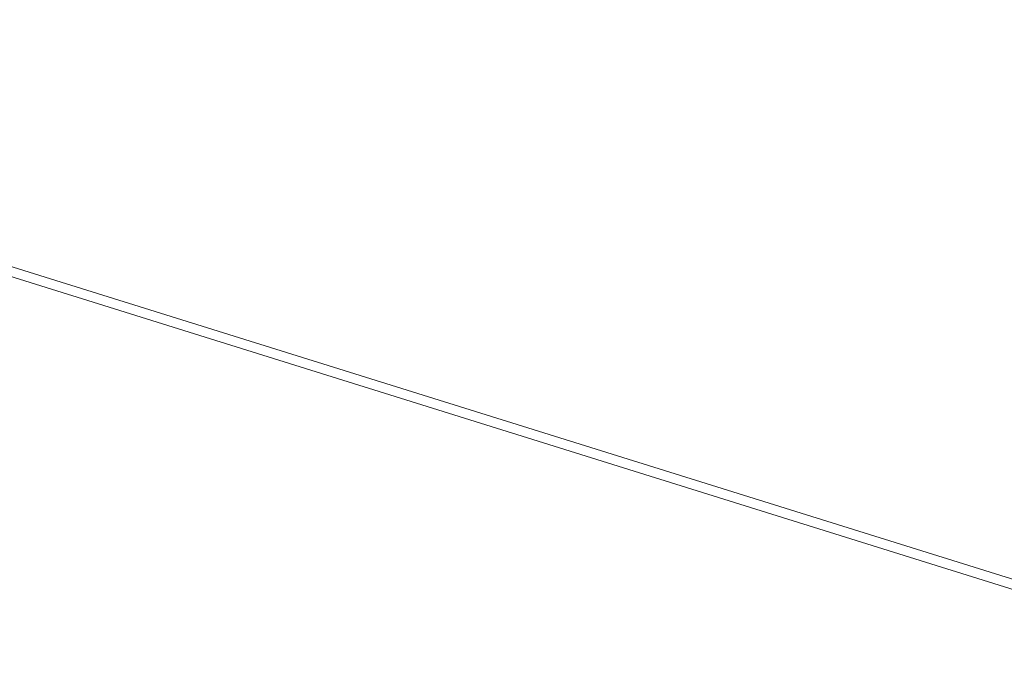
# Model space of a CAD drawing. Header units: millimetres. Extents: x -21126 to 28102, y -1237 to 9397.
# Tile 19 of 102: x -19463 to -18559, y 8015 to 8616. Entities that reach past the tile are written whole.
import ezdxf

# ---------------------------------------------------------------- set-up
doc = ezdxf.new("R2010")
doc.units = ezdxf.units.MM
doc.header["$MEASUREMENT"] = 0
doc.linetypes.add('Wipeout_Contour', pattern=[1000, 0, -1000])
doc.layers.add('Nuevo_Ventanas Archicad', color=7, linetype='Continuous')
doc.layers.add('Nuevo_Ventanas Archicad_Pluma_Nº__1', color=7, linetype='Continuous', lineweight=5)

# ---------------------------------------------------------------- blocks, each defined once
blk = doc.blocks.new('Elem Sección_86_1')
at = {"color": 254, "linetype": 'Wipeout_Contour', "lineweight": 0, "ltscale": 83900.383213}
blk.add_wipeout([(-20226.18, 8616.06), (-18300.99, 8014.82), (-18297.19, 8022.9), (-20196.49, 8616.06)], dxfattribs=at).dxf.layer = 'Nuevo_Ventanas Archicad'
at = {"layer": 'Nuevo_Ventanas Archicad_Pluma_Nº__1', "color": 7, "linetype": 'Continuous', "lineweight": 5}
blk.add_line((-20226.18, 8616.06), (-18300.99, 8014.82), dxfattribs=at)
at = {"layer": 'Nuevo_Ventanas Archicad_Pluma_Nº__1', "color": 7, "linetype": 'Continuous', "lineweight": 5, "flags": 128}
blk.add_lwpolyline([(-18297.19, 8022.9), (-20196.49, 8616.06), (-20226.18, 8616.06)], dxfattribs=at)

msp = doc.modelspace()

# ---------------------------------------------------------------- block references
at = {"layer": 'Nuevo_Ventanas Archicad', "lineweight": 0}
msp.add_blockref('Elem Sección_86_1', (0, 0), dxfattribs=at)

doc.saveas('drawing.dxf')
